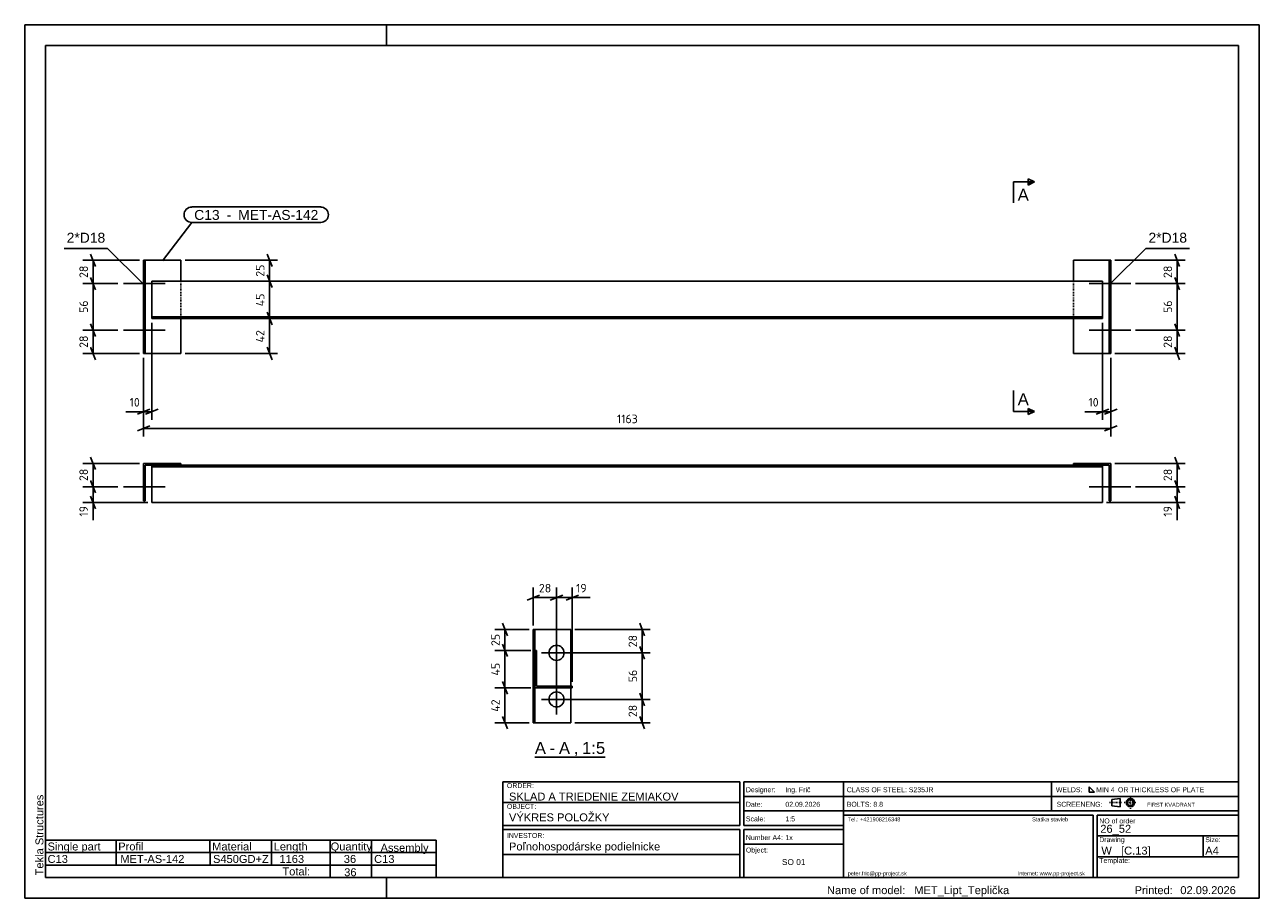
# Model space of a CAD drawing. Header units: millimetres. Extents: x 0 to 1485, y 0 to 1050.
import ezdxf

# ---------------------------------------------------------------- set-up
doc = ezdxf.new("R2010")
doc.units = ezdxf.units.MM
doc.linetypes.add('DXK_LINE_DOT1', pattern=[1.8814, 0.9407, -0.9407])
doc.styles.add('Arial', font='ARIAL.TTF', dxfattribs={"height": 0.2})
doc.styles.add('ISOCPEUR', font='ISOCPEUR.TTF', dxfattribs={"height": 0.2})

# ---------------------------------------------------------------- blocks, each defined once
blk = doc.blocks.new('Unknown-1846322-1693')
at = {"color": 7, "linetype": 'Continuous'}
for p, q in [((1485, 1050), (0, 1050)), ((0, 1050), (0, 0)), ((435, 1025), (435, 1050)), ((1485, 0), (1485, 1050)), ((1460, 1025), (25, 1025)), ((25, 1025), (25, 25)), ((1460, 25), (1460, 1025)), ((25, 25), (1460, 25)), ((435, 0), (435, 25)), ((0, 0), (1485, 0))]:
    blk.add_line(p, q, dxfattribs=at)
at = {"color": 174, "linetype": 'Continuous', "style": 'Arial'}
blk.add_text('Tekla Structures', height=9.551, rotation=90, dxfattribs=at).set_placement((22.5, 27.5))
blk = doc.blocks.new('Unknown-1846322-13 - 1803')
at = {"color": 6, "linetype": 'Continuous'}
blk.add_line((613.6, 169.7), (698.2, 169.7), dxfattribs=at)
at = {"color": 0, "linetype": 'Continuous'}
blk.add_wipeout([(626.9, 173.5), (626.9, 188.5), (613.6, 188.5), (613.6, 173.5)], dxfattribs=at)
blk.add_wipeout([(638.1, 173.5), (638.1, 188.5), (631.4, 188.5), (631.4, 173.5)], dxfattribs=at)
at = {"color": 6, "linetype": 'Continuous', "style": 'Arial'}
blk.add_text('A', height=14.3, dxfattribs=at).set_placement((613.6, 173.5))
at = {"color": 0, "linetype": 'Continuous'}
blk.add_wipeout([(655.9, 173.5), (655.9, 188.5), (642.6, 188.5), (642.6, 173.5)], dxfattribs=at)
at = {"color": 6, "linetype": 'Continuous', "style": 'Arial'}
blk.add_text('-', height=14.3, dxfattribs=at).set_placement((631.4, 173.5))
at = {"color": 0, "linetype": 'Continuous'}
blk.add_wipeout([(665.9, 173.5), (665.9, 188.5), (660.4, 188.5), (660.4, 173.5)], dxfattribs=at)
at = {"color": 6, "linetype": 'Continuous', "style": 'Arial'}
blk.add_text('A', height=14.3, dxfattribs=at).set_placement((642.6, 173.5))
at = {"color": 0, "linetype": 'Continuous'}
blk.add_wipeout([(698.2, 173.5), (698.2, 188.5), (670.4, 188.5), (670.4, 173.5)], dxfattribs=at)
at = {"color": 6, "linetype": 'Continuous', "style": 'Arial'}
for s, height, p in [('1:5', 14.33, (670.4, 173.5)), (',', 14.3, (660.4, 173.5))]:
    blk.add_text(s, height=height, dxfattribs=at).set_placement(p)
blk = doc.blocks.new('Bolt-1846322-1255 - 1217')
at = {"color": 136, "linetype": 'Continuous'}
for p, q in [((1304.4, 691.8), (1306.4, 691.8)), ((1280.4, 682.8), (1330.4, 682.8)), ((1304.4, 673.8), (1306.4, 673.8))]:
    blk.add_line(p, q, dxfattribs=at)
blk = doc.blocks.new('Part-1846322-1252 - 1217')
at = {"color": 3, "linetype": 'Continuous'}
for p, q in [((143, 654.8), (143, 766.8)), ((143, 766.8), (145, 766.8)), ((145, 654.8), (145, 766.8)), ((188, 766.8), (145, 766.8)), ((188, 766.8), (188, 741.8)), ((1261.4, 766.8), (1261.4, 741.8)), ((1261.4, 766.8), (1306.4, 766.8)), ((1304.4, 654.8), (1304.4, 766.8)), ((1306.4, 766.8), (1306.4, 654.8)), ((1296.4, 741.8), (153, 741.8)), ((153, 741.8), (153, 696.8)), ((1296.4, 696.8), (1296.4, 741.8)), ((1296.4, 698.8), (153, 698.8)), ((153, 696.8), (1296.4, 696.8)), ((188, 654.8), (188, 696.8)), ((1261.4, 654.8), (1261.4, 696.8)), ((145, 654.8), (143, 654.8)), ((188, 654.8), (145, 654.8)), ((1306.4, 654.8), (1261.4, 654.8))]:
    blk.add_line(p, q, dxfattribs=at)
at = {"color": 1, "linetype": 'DXK_LINE_DOT1'}
for p, q in [((188, 741.8), (188, 696.8)), ((1261.4, 741.8), (1261.4, 696.8)), ((143, 654.8), (145, 654.8))]:
    blk.add_line(p, q, dxfattribs=at)
blk = doc.blocks.new('Bolt-1846322-1253 - 1217')
at = {"color": 136, "linetype": 'Continuous'}
for p, q in [((145, 691.8), (143, 691.8)), ((119, 682.8), (169, 682.8)), ((145, 673.8), (143, 673.8))]:
    blk.add_line(p, q, dxfattribs=at)
blk = doc.blocks.new('Bolt-1846322-1254 - 1217')
at = {"color": 136, "linetype": 'Continuous'}
for p, q in [((145, 747.8), (143, 747.8)), ((119, 738.8), (169, 738.8)), ((145, 729.8), (143, 729.8))]:
    blk.add_line(p, q, dxfattribs=at)
blk = doc.blocks.new('Bolt-1846322-1256 - 1217')
at = {"color": 136, "linetype": 'Continuous'}
for p, q in [((1304.4, 747.8), (1306.4, 747.8)), ((1280.4, 738.8), (1330.4, 738.8)), ((1304.4, 729.8), (1306.4, 729.8))]:
    blk.add_line(p, q, dxfattribs=at)
blk = doc.blocks.new('Part-1846322-1259 - 1258')
at = {"color": 3, "linetype": 'Continuous'}
for p, q in [((143, 522.7), (143, 477.7)), ((188, 522.7), (143, 522.7)), ((145, 520.7), (145, 477.7)), ((145, 520.7), (188, 520.7)), ((153, 475.7), (153, 520.7)), ((188, 520.7), (188, 522.7)), ((1304.4, 520.7), (188, 520.7)), ((1261.4, 522.7), (1261.4, 520.7)), ((1306.4, 522.7), (1261.4, 522.7)), ((1296.4, 520.7), (1296.4, 475.7)), ((1304.4, 477.7), (1304.4, 520.7)), ((1306.4, 477.7), (1306.4, 522.7)), ((1296.4, 518.7), (153, 518.7)), ((143, 477.7), (145, 477.7)), ((1296.4, 475.7), (153, 475.7)), ((1304.4, 477.7), (1306.4, 477.7))]:
    blk.add_line(p, q, dxfattribs=at)
at = {"color": 1, "linetype": 'DXK_LINE_DOT1'}
for p, q in [((145, 477.7), (143, 477.7)), ((1306.4, 477.7), (1304.4, 477.7))]:
    blk.add_line(p, q, dxfattribs=at)
blk = doc.blocks.new('Bolt-1846322-1260 - 1258')
at = {"color": 136, "linetype": 'Continuous'}
for p, q in [((119, 494.7), (169, 494.7)), ((145, 503.7), (143, 503.7)), ((145, 485.7), (143, 485.7))]:
    blk.add_line(p, q, dxfattribs=at)
blk = doc.blocks.new('Bolt-1846322-1261 - 1258')
at = {"color": 136, "linetype": 'Continuous'}
for p, q in [((119, 494.7), (169, 494.7)), ((145, 503.7), (143, 503.7)), ((145, 485.7), (143, 485.7))]:
    blk.add_line(p, q, dxfattribs=at)
blk = doc.blocks.new('Bolt-1846322-1262 - 1258')
at = {"color": 136, "linetype": 'Continuous'}
for p, q in [((1280.4, 494.7), (1330.4, 494.7)), ((1304.4, 503.7), (1306.4, 503.7)), ((1304.4, 485.7), (1306.4, 485.7))]:
    blk.add_line(p, q, dxfattribs=at)
blk = doc.blocks.new('Bolt-1846322-1263 - 1258')
at = {"color": 136, "linetype": 'Continuous'}
for p, q in [((1280.4, 494.7), (1330.4, 494.7)), ((1304.4, 503.7), (1306.4, 503.7)), ((1304.4, 485.7), (1306.4, 485.7))]:
    blk.add_line(p, q, dxfattribs=at)
blk = doc.blocks.new('Bolt-1846322-1808 - 1803')
at = {"color": 136, "linetype": 'Continuous'}
for p, q in [((639.7, 221), (639.7, 257)), ((657.7, 239), (621.7, 239))]:
    blk.add_line(p, q, dxfattribs=at)
blk.add_circle((639.7, 239), 9, dxfattribs=at)
blk = doc.blocks.new('Part-1846322-1805 - 1803')
at = {"color": 3, "linetype": 'Continuous'}
for p, q in [((656.7, 323), (611.7, 323)), ((611.7, 323), (611.7, 211)), ((613.7, 323), (613.7, 298)), ((656.7, 323), (656.7, 255)), ((615.7, 298), (613.7, 298)), ((613.7, 298), (613.7, 253)), ((615.7, 255), (615.7, 298)), ((613.7, 253), (613.7, 211)), ((613.7, 253), (658.7, 253)), ((658.7, 255), (615.7, 255)), ((656.7, 211), (656.7, 253)), ((658.7, 253), (658.7, 255)), ((611.7, 211), (656.7, 211))]:
    blk.add_line(p, q, dxfattribs=at)
at = {"color": 1, "linetype": 'DXK_LINE_DOT1'}
for p, q in [((613.7, 298), (615.7, 298)), ((613.7, 253), (613.7, 298)), ((615.7, 298), (615.7, 255)), ((658.7, 253), (613.7, 253)), ((615.7, 255), (658.7, 255)), ((656.7, 255), (656.7, 253)), ((658.7, 255), (658.7, 253))]:
    blk.add_line(p, q, dxfattribs=at)
blk = doc.blocks.new('Bolt-1846322-1809 - 1803')
at = {"color": 136, "linetype": 'Continuous'}
for p, q in [((639.7, 277), (639.7, 313)), ((657.7, 295), (621.7, 295))]:
    blk.add_line(p, q, dxfattribs=at)
blk.add_circle((639.7, 295), 9, dxfattribs=at)
blk = doc.blocks.new('StraightDimension-1846322-1267 - 1217')
at = {"color": 5, "linetype": 'Continuous'}
for p, q in [((79.2, 774.3), (85.2, 759.3)), ((138, 766.8), (70.1, 766.8)), ((82.2, 738.8), (82.2, 766.8)), ((85.2, 731.3), (79.2, 746.3)), ((112.2, 738.8), (70.1, 738.8))]:
    blk.add_line(p, q, dxfattribs=at)
at = {"color": 0}
blk.add_wipeout([(78.5, 762.4), (61.7, 762.4), (61.7, 743.2), (78.5, 743.2)], dxfattribs=at)
at = {"color": 5, "style": 'ISOCPEUR'}
blk.add_text('28', height=10.31, rotation=90.0002, dxfattribs=at).set_placement((76.1, 745.6))
blk = doc.blocks.new('StraightDimension-1846322-1268 - 1217')
at = {"color": 5, "linetype": 'Continuous'}
for p, q in [((79.2, 746.3), (85.2, 731.3)), ((112.2, 738.8), (70.1, 738.8)), ((82.2, 682.8), (82.2, 738.8)), ((85.2, 675.3), (79.2, 690.3)), ((112.2, 682.8), (70.1, 682.8))]:
    blk.add_line(p, q, dxfattribs=at)
at = {"color": 0}
blk.add_wipeout([(78.5, 720.4), (61.7, 720.4), (61.7, 701.2), (78.5, 701.2)], dxfattribs=at)
at = {"color": 5, "style": 'ISOCPEUR'}
blk.add_text('56', height=10.31, rotation=90.0002, dxfattribs=at).set_placement((76.1, 703.6))
blk = doc.blocks.new('StraightDimension-1846322-1269 - 1217')
at = {"color": 5, "linetype": 'Continuous'}
for p, q in [((79.2, 690.3), (85.2, 675.3)), ((112.2, 682.8), (70.1, 682.8)), ((82.2, 654.8), (82.2, 682.8)), ((138, 654.8), (70.1, 654.8)), ((85.2, 647.3), (79.2, 662.3))]:
    blk.add_line(p, q, dxfattribs=at)
at = {"color": 0}
blk.add_wipeout([(78.5, 678.4), (61.7, 678.4), (61.7, 659.2), (78.5, 659.2)], dxfattribs=at)
at = {"color": 5, "style": 'ISOCPEUR'}
blk.add_text('28', height=10.31, rotation=90.0002, dxfattribs=at).set_placement((76.1, 661.6))
blk = doc.blocks.new('StraightDimension-1846322-1282 - 1217')
at = {"color": 5, "linetype": 'Continuous'}
for p, q in [((1383.2, 774.3), (1389.2, 759.3)), ((1311.4, 766.8), (1395.8, 766.8)), ((1386.2, 738.8), (1386.2, 766.8)), ((1389.2, 731.3), (1383.2, 746.3)), ((1336.2, 738.8), (1395.8, 738.8))]:
    blk.add_line(p, q, dxfattribs=at)
at = {"color": 0}
blk.add_wipeout([(1382.5, 762.4), (1365.7, 762.4), (1365.7, 743.2), (1382.5, 743.2)], dxfattribs=at)
at = {"color": 5, "style": 'ISOCPEUR'}
blk.add_text('28', height=10.31, rotation=90.0002, dxfattribs=at).set_placement((1380.1, 745.6))
blk = doc.blocks.new('StraightDimension-1846322-1283 - 1217')
at = {"color": 5, "linetype": 'Continuous'}
for p, q in [((1383.2, 746.3), (1389.2, 731.3)), ((1336.2, 738.8), (1395.8, 738.8)), ((1386.2, 682.8), (1386.2, 738.8)), ((1389.2, 675.3), (1383.2, 690.3)), ((1336.2, 682.8), (1395.8, 682.8))]:
    blk.add_line(p, q, dxfattribs=at)
at = {"color": 0}
blk.add_wipeout([(1382.5, 720.4), (1365.7, 720.4), (1365.7, 701.2), (1382.5, 701.2)], dxfattribs=at)
at = {"color": 5, "style": 'ISOCPEUR'}
blk.add_text('56', height=10.31, rotation=90.0002, dxfattribs=at).set_placement((1380.1, 703.6))
blk = doc.blocks.new('StraightDimension-1846322-1284 - 1217')
at = {"color": 5, "linetype": 'Continuous'}
for p, q in [((1383.2, 690.3), (1389.2, 675.3)), ((1336.2, 682.8), (1395.8, 682.8)), ((1386.2, 654.8), (1386.2, 682.8)), ((1311.4, 654.8), (1395.8, 654.8)), ((1389.2, 647.3), (1383.2, 662.3))]:
    blk.add_line(p, q, dxfattribs=at)
at = {"color": 0}
blk.add_wipeout([(1382.5, 678.4), (1365.7, 678.4), (1365.7, 659.2), (1382.5, 659.2)], dxfattribs=at)
at = {"color": 5, "style": 'ISOCPEUR'}
blk.add_text('28', height=10.31, rotation=90.0002, dxfattribs=at).set_placement((1380.1, 661.6))
blk = doc.blocks.new('StraightDimension-1846322-1297 - 1217')
at = {"color": 5, "linetype": 'Continuous'}
for p, q in [((1296.4, 691.8), (1296.4, 575.2)), ((1306.4, 649.8), (1306.4, 575.2)), ((1288.9, 581.8), (1303.9, 587.8)), ((1296.4, 584.8), (1306.4, 584.8)), ((1313.9, 587.8), (1298.9, 581.8))]:
    blk.add_line(p, q, dxfattribs=at)
at = {"color": 0}
blk.add_wipeout([(1294.3, 588.6), (1294.3, 605.4), (1277.1, 605.4), (1277.1, 588.6)], dxfattribs=at)
at = {"color": 5, "linetype": 'Continuous'}
blk.add_line((1296.4, 584.8), (1275, 584.8), dxfattribs=at)
blk.add_line((1296.4, 584.8), (1275, 584.8), dxfattribs=at)
at = {"color": 5, "style": 'ISOCPEUR'}
blk.add_text('10', height=10.31, dxfattribs=at).set_placement((1279.5, 591))
blk = doc.blocks.new('StraightDimension-1846322-1302 - 1217')
at = {"color": 5, "linetype": 'Continuous'}
for p, q in [((153, 691.8), (153, 575.2)), ((143, 649.8), (143, 575.2)), ((135.5, 581.8), (150.5, 587.8)), ((143, 584.8), (153, 584.8)), ((160.5, 587.8), (145.5, 581.8))]:
    blk.add_line(p, q, dxfattribs=at)
at = {"color": 0}
blk.add_wipeout([(140.9, 588.6), (140.9, 605.4), (123.8, 605.4), (123.8, 588.6)], dxfattribs=at)
at = {"color": 5, "linetype": 'Continuous'}
blk.add_line((143, 584.8), (121.7, 584.8), dxfattribs=at)
blk.add_line((143, 584.8), (121.7, 584.8), dxfattribs=at)
at = {"color": 5, "style": 'ISOCPEUR'}
blk.add_text('10', height=10.31, dxfattribs=at).set_placement((126.2, 591))
blk = doc.blocks.new('StraightDimension-1846322-1306 - 1217')
at = {"color": 5, "linetype": 'Continuous'}
for p, q in [((143, 649.8), (143, 555.2)), ((1306.4, 649.8), (1306.4, 555.2)), ((150.5, 567.8), (135.5, 561.8)), ((143, 564.8), (1306.4, 564.8)), ((1298.9, 561.8), (1313.9, 567.8))]:
    blk.add_line(p, q, dxfattribs=at)
at = {"color": 0}
blk.add_wipeout([(739.5, 568.6), (739.5, 585.4), (709.9, 585.4), (709.9, 568.6)], dxfattribs=at)
at = {"color": 5, "style": 'ISOCPEUR'}
blk.add_text('1163', height=10.31, dxfattribs=at).set_placement((712.3, 571))
blk = doc.blocks.new('StraightDimension-1846322-1720 - 1217')
at = {"color": 5, "linetype": 'Continuous'}
for p, q in [((291.6, 774.3), (297.6, 759.3)), ((193, 766.8), (304.2, 766.8)), ((294.6, 741.8), (294.6, 766.8)), ((297.6, 734.3), (291.6, 749.3)), ((231.2, 741.8), (304.2, 741.8))]:
    blk.add_line(p, q, dxfattribs=at)
at = {"color": 0}
blk.add_wipeout([(290.8, 763.9), (274, 763.9), (274, 744.7), (290.8, 744.7)], dxfattribs=at)
at = {"color": 5, "style": 'ISOCPEUR'}
blk.add_text('25', height=10.31, rotation=90.0002, dxfattribs=at).set_placement((288.4, 747.1))
blk = doc.blocks.new('StraightDimension-1846322-1721 - 1217')
at = {"color": 5, "linetype": 'Continuous'}
for p, q in [((291.6, 749.3), (297.6, 734.3)), ((231.2, 741.8), (304.2, 741.8)), ((294.6, 696.8), (294.6, 741.8)), ((297.6, 689.3), (291.6, 704.3)), ((231.2, 696.8), (304.2, 696.8))]:
    blk.add_line(p, q, dxfattribs=at)
at = {"color": 0}
blk.add_wipeout([(290.8, 729.5), (274, 729.5), (274, 709.2), (290.8, 709.2)], dxfattribs=at)
at = {"color": 5, "style": 'ISOCPEUR'}
blk.add_text('45', height=10.31, rotation=90.0002, dxfattribs=at).set_placement((288.4, 711.6))
blk = doc.blocks.new('StraightDimension-1846322-1722 - 1217')
at = {"color": 5, "linetype": 'Continuous'}
for p, q in [((291.6, 704.3), (297.6, 689.3)), ((231.2, 696.8), (304.2, 696.8)), ((294.6, 654.8), (294.6, 696.8)), ((193, 654.8), (304.2, 654.8)), ((297.6, 647.3), (291.6, 662.3))]:
    blk.add_line(p, q, dxfattribs=at)
at = {"color": 0}
blk.add_wipeout([(290.8, 686), (274, 686), (274, 665.7), (290.8, 665.7)], dxfattribs=at)
at = {"color": 5, "style": 'ISOCPEUR'}
blk.add_text('42', height=10.31, rotation=90.0002, dxfattribs=at).set_placement((288.4, 668.1))
blk = doc.blocks.new('StraightDimension-1846322-1311 - 1258')
at = {"color": 5, "linetype": 'Continuous'}
for p, q in [((112.2, 494.7), (70.1, 494.7)), ((79.2, 502.2), (85.2, 487.2)), ((82.2, 475.7), (82.2, 494.7)), ((148, 475.7), (70.1, 475.7)), ((85.2, 468.2), (79.2, 483.2))]:
    blk.add_line(p, q, dxfattribs=at)
at = {"color": 0}
blk.add_wipeout([(78.5, 473.6), (61.7, 473.6), (61.7, 456.4), (78.5, 456.4)], dxfattribs=at)
at = {"color": 5, "linetype": 'Continuous'}
blk.add_line((82.2, 475.7), (82.2, 454.3), dxfattribs=at)
blk.add_line((82.2, 475.7), (82.2, 454.3), dxfattribs=at)
at = {"color": 5, "style": 'ISOCPEUR'}
blk.add_text('19', height=10.31, rotation=90.0002, dxfattribs=at).set_placement((76.1, 458.8))
blk = doc.blocks.new('StraightDimension-1846322-1310 - 1258')
at = {"color": 5, "linetype": 'Continuous'}
for p, q in [((138, 522.7), (70.1, 522.7)), ((79.2, 530.2), (85.2, 515.2)), ((82.2, 494.7), (82.2, 522.7)), ((112.2, 494.7), (70.1, 494.7)), ((85.2, 487.2), (79.2, 502.2))]:
    blk.add_line(p, q, dxfattribs=at)
at = {"color": 0}
blk.add_wipeout([(78.5, 518.3), (61.7, 518.3), (61.7, 499.1), (78.5, 499.1)], dxfattribs=at)
at = {"color": 5, "style": 'ISOCPEUR'}
blk.add_text('28', height=10.31, rotation=90.0002, dxfattribs=at).set_placement((76.1, 501.5))
blk = doc.blocks.new('StraightDimension-1846322-1320 - 1258')
at = {"color": 5, "linetype": 'Continuous'}
for p, q in [((1311.4, 522.7), (1395.8, 522.7)), ((1383.2, 530.2), (1389.2, 515.2)), ((1386.2, 494.7), (1386.2, 522.7)), ((1336.2, 494.7), (1395.8, 494.7)), ((1389.2, 487.2), (1383.2, 502.2))]:
    blk.add_line(p, q, dxfattribs=at)
at = {"color": 0}
blk.add_wipeout([(1382.5, 518.3), (1365.7, 518.3), (1365.7, 499.1), (1382.5, 499.1)], dxfattribs=at)
at = {"color": 5, "style": 'ISOCPEUR'}
blk.add_text('28', height=10.31, rotation=90.0002, dxfattribs=at).set_placement((1380.1, 501.5))
blk = doc.blocks.new('StraightDimension-1846322-1321 - 1258')
at = {"color": 5, "linetype": 'Continuous'}
for p, q in [((1336.2, 494.7), (1395.8, 494.7)), ((1383.2, 502.2), (1389.2, 487.2)), ((1386.2, 475.7), (1386.2, 494.7)), ((1301.4, 475.7), (1395.8, 475.7)), ((1389.2, 468.2), (1383.2, 483.2))]:
    blk.add_line(p, q, dxfattribs=at)
at = {"color": 0}
blk.add_wipeout([(1382.5, 473.6), (1365.7, 473.6), (1365.7, 456.4), (1382.5, 456.4)], dxfattribs=at)
at = {"color": 5, "linetype": 'Continuous'}
blk.add_line((1386.2, 475.7), (1386.2, 454.3), dxfattribs=at)
blk.add_line((1386.2, 475.7), (1386.2, 454.3), dxfattribs=at)
at = {"color": 5, "style": 'ISOCPEUR'}
blk.add_text('19', height=10.31, rotation=90.0002, dxfattribs=at).set_placement((1380.1, 458.8))
blk = doc.blocks.new('StraightDimension-1846322-1824 - 1803')
at = {"color": 5, "linetype": 'Continuous'}
for p, q in [((739.7, 330.5), (745.7, 315.5)), ((661.7, 323), (752.3, 323)), ((742.7, 295), (742.7, 323)), ((745.7, 287.5), (739.7, 302.5)), ((644.7, 295), (752.3, 295))]:
    blk.add_line(p, q, dxfattribs=at)
at = {"color": 0}
blk.add_wipeout([(739, 318.6), (722.2, 318.6), (722.2, 299.3), (739, 299.3)], dxfattribs=at)
at = {"color": 5, "style": 'ISOCPEUR'}
blk.add_text('28', height=10.31, rotation=90.0002, dxfattribs=at).set_placement((736.6, 301.7))
blk = doc.blocks.new('StraightDimension-1846322-1936 - 1803')
at = {"color": 5, "linetype": 'Continuous'}
for p, q in [((608.7, 253), (565.5, 253)), ((574.6, 260.5), (580.6, 245.5)), ((577.6, 211), (577.6, 253)), ((606.7, 211), (565.5, 211)), ((580.6, 203.5), (574.6, 218.5))]:
    blk.add_line(p, q, dxfattribs=at)
at = {"color": 0}
blk.add_wipeout([(573.9, 242.1), (557.1, 242.1), (557.1, 221.8), (573.9, 221.8)], dxfattribs=at)
at = {"color": 5, "style": 'ISOCPEUR'}
blk.add_text('42', height=10.31, rotation=90.0002, dxfattribs=at).set_placement((571.5, 224.2))
blk = doc.blocks.new('StraightDimension-1846322-1837 - 1803')
at = {"color": 5, "linetype": 'Continuous'}
for p, q in [((611.7, 328), (611.7, 373.6)), ((639.7, 244), (639.7, 373.6)), ((604.2, 358.5), (619.2, 364.5)), ((611.7, 361.5), (639.7, 361.5)), ((647.2, 364.5), (632.2, 358.5))]:
    blk.add_line(p, q, dxfattribs=at)
at = {"color": 0}
blk.add_wipeout([(635.3, 365.2), (635.3, 382), (616.1, 382), (616.1, 365.2)], dxfattribs=at)
at = {"color": 5, "style": 'ISOCPEUR'}
blk.add_text('28', height=10.31, dxfattribs=at).set_placement((618.5, 367.6))
blk = doc.blocks.new('StraightDimension-1846322-1825 - 1803')
at = {"color": 5, "linetype": 'Continuous'}
for p, q in [((739.7, 302.5), (745.7, 287.5)), ((644.7, 295), (752.3, 295)), ((742.7, 239), (742.7, 295)), ((644.7, 239), (752.3, 239)), ((745.7, 231.5), (739.7, 246.5))]:
    blk.add_line(p, q, dxfattribs=at)
at = {"color": 0}
blk.add_wipeout([(739, 276.6), (722.2, 276.6), (722.2, 257.3), (739, 257.3)], dxfattribs=at)
at = {"color": 5, "style": 'ISOCPEUR'}
blk.add_text('56', height=10.31, rotation=90.0002, dxfattribs=at).set_placement((736.6, 259.7))
blk = doc.blocks.new('StraightDimension-1846322-1826 - 1803')
at = {"color": 5, "linetype": 'Continuous'}
for p, q in [((644.7, 239), (752.3, 239)), ((739.7, 246.5), (745.7, 231.5)), ((742.7, 211), (742.7, 239)), ((661.7, 211), (752.3, 211)), ((745.7, 203.5), (739.7, 218.5))]:
    blk.add_line(p, q, dxfattribs=at)
at = {"color": 0}
blk.add_wipeout([(739, 234.6), (722.2, 234.6), (722.2, 215.3), (739, 215.3)], dxfattribs=at)
at = {"color": 5, "style": 'ISOCPEUR'}
blk.add_text('28', height=10.31, rotation=90.0002, dxfattribs=at).set_placement((736.6, 217.7))
blk = doc.blocks.new('StraightDimension-1846322-1836 - 1803')
at = {"color": 5, "linetype": 'Continuous'}
for p, q in [((639.7, 244), (639.7, 373.6)), ((658.7, 260), (658.7, 373.6)), ((632.2, 358.5), (647.2, 364.5)), ((639.7, 361.5), (658.7, 361.5)), ((666.2, 364.5), (651.2, 358.5))]:
    blk.add_line(p, q, dxfattribs=at)
at = {"color": 0}
blk.add_wipeout([(678, 365.2), (678, 382), (660.8, 382), (660.8, 365.2)], dxfattribs=at)
at = {"color": 5, "linetype": 'Continuous'}
blk.add_line((658.7, 361.5), (680.1, 361.5), dxfattribs=at)
blk.add_line((658.7, 361.5), (680.1, 361.5), dxfattribs=at)
at = {"color": 5, "style": 'ISOCPEUR'}
blk.add_text('19', height=10.31, dxfattribs=at).set_placement((663.2, 367.6))
blk = doc.blocks.new('StraightDimension-1846322-1934 - 1803')
at = {"color": 5, "linetype": 'Continuous'}
for p, q in [((574.6, 330.5), (580.6, 315.5)), ((606.7, 323), (565.5, 323)), ((577.6, 298), (577.6, 323)), ((608.7, 298), (565.5, 298)), ((580.6, 290.5), (574.6, 305.5))]:
    blk.add_line(p, q, dxfattribs=at)
at = {"color": 0}
blk.add_wipeout([(573.9, 320.1), (557.1, 320.1), (557.1, 300.8), (573.9, 300.8)], dxfattribs=at)
at = {"color": 5, "style": 'ISOCPEUR'}
blk.add_text('25', height=10.31, rotation=90.0002, dxfattribs=at).set_placement((571.5, 303.2))
blk = doc.blocks.new('StraightDimension-1846322-1935 - 1803')
at = {"color": 5, "linetype": 'Continuous'}
for p, q in [((608.7, 298), (565.5, 298)), ((574.6, 305.5), (580.6, 290.5)), ((577.6, 253), (577.6, 298)), ((608.7, 253), (565.5, 253)), ((580.6, 245.5), (574.6, 260.5))]:
    blk.add_line(p, q, dxfattribs=at)
at = {"color": 0}
blk.add_wipeout([(573.9, 285.6), (557.1, 285.6), (557.1, 265.3), (573.9, 265.3)], dxfattribs=at)
at = {"color": 5, "style": 'ISOCPEUR'}
blk.add_text('45', height=10.31, rotation=90.0002, dxfattribs=at).set_placement((571.5, 267.7))
blk = doc.blocks.new('Unknown-1846322-2006')
at = {"color": 174, "linetype": 'Continuous'}
blk.add_line((1417.5, 75), (1417.5, 50), dxfattribs=at)
at = {"color": 1, "style": 'Arial'}
blk.add_text('A4', height=9.55, dxfattribs=at).set_placement((1420, 52.5))
at = {"color": 174, "style": 'Arial'}
blk.add_text('Size:', height=5.97, dxfattribs=at).set_placement((1420, 67.5))
blk = doc.blocks.new('Unknown-1846322-2000')
at = {"color": 174, "linetype": 'Continuous'}
for p, q in [((985, 25), (985, 140)), ((985, 140), (1460, 140)), ((1460, 25), (1460, 140)), ((985, 122.5), (1460, 122.5)), ((985, 105), (1460, 105)), ((985, 100), (1285, 100)), ((1285, 100), (1285, 25)), ((1290, 100), (1290, 25)), ((1290, 100), (1460, 100)), ((1290, 75), (1460, 75)), ((1290, 50), (1460, 50)), ((985, 25), (1460, 25))]:
    blk.add_line(p, q, dxfattribs=at)
at = {"color": 174, "linetype": 'Continuous', "style": 'Arial'}
for s, height, p in [('NO of order', 5.9692, (1292.5, 90)), ('Template:', 5.969, (1292.5, 42.5))]:
    blk.add_text(s, height=height, dxfattribs=at).set_placement(p)
at = {"color": 1, "style": 'Arial'}
blk.add_text('26_52', height=9.551, dxfattribs=at).set_placement((1293.75, 78.75))
at = {"color": 174, "style": 'Arial'}
blk.add_text('Drawing', height=5.969, dxfattribs=at).set_placement((1292.5, 67.5))
at = {"color": 1, "linetype": 'Continuous', "style": 'Arial'}
blk.add_text('W   [C.13]', height=9.551, dxfattribs=at).set_placement((1295, 52.5))
blk = doc.blocks.new('Unknown-1846322-2001')
at = {"color": 174, "linetype": 'Continuous'}
for p, q in [((1235, 140), (1235, 105)), ((1280.3, 133.8), (1280.3, 127.6)), ((1286.6, 127.6), (1280.3, 133.8)), ((1280.3, 127.6), (1286.6, 127.6))]:
    blk.add_line(p, q, dxfattribs=at)
at = {"color": 7, "linetype": 'Continuous'}
for p, q in [((1307.6, 118.7), (1317.5, 120)), ((1317.5, 120), (1317.5, 110)), ((1307.6, 111.2), (1307.6, 118.7)), ((1307.6, 111.2), (1317.5, 110))]:
    blk.add_line(p, q, dxfattribs=at)
at = {"color": 7, "linetype": 'DXK_LINE_DOT1'}
for p, q in [((1330, 107.5), (1330, 122.5)), ((1305, 115), (1320, 115)), ((1322.5, 115), (1337.5, 115))]:
    blk.add_line(p, q, dxfattribs=at)
at = {"color": 7, "linetype": 'Continuous'}
for radius in [5, 3.75]:
    blk.add_circle((1330, 115), radius, dxfattribs=at)
at = {"color": 174, "style": 'Arial'}
for s, height, p in [('CLASS OF STEEL: S235JR', 5.969, (988.8, 127.5)), ('WELDS:', 5.97, (1240.3, 127.5)), ('MIN 4', 5.97, (1288.8, 127.5)), ('OR THICKLESS OF PLATE', 5.969, (1315, 127.5)), ('BOLTS: 8.8 ', 5.969, (988.8, 110)), ('SCREENENG:', 5.97, (1241.2, 110))]:
    blk.add_text(s, height=height, dxfattribs=at).set_placement(p)
at = {"color": 174, "linetype": 'Continuous', "style": 'Arial'}
blk.add_text('FIRST KVADRANT', height=4.775, dxfattribs=at).set_placement((1350, 110))
blk = doc.blocks.new('Unknown-1846322-2002')
at = {"color": 174, "linetype": 'Continuous'}
for p, q in [((575, 140), (860, 140)), ((575, 140), (575, 25)), ((860, 87.5), (860, 140)), ((865, 140), (985, 140)), ((865, 140), (865, 87.5)), ((985, 140), (985, 25)), ((865, 122.5), (985, 122.5)), ((575, 115), (860, 115)), ((865, 105), (985, 105)), ((575, 87.5), (860, 87.5)), ((575, 82.5), (860, 82.5)), ((860, 82.5), (860, 25)), ((865, 87.5), (985, 87.5)), ((865, 82.5), (985, 82.5)), ((865, 25), (865, 82.5)), ((865, 65), (985, 65)), ((575, 52.5), (860, 52.5)), ((575, 25), (860, 25)), ((865, 25), (985, 25))]:
    blk.add_line(p, q, dxfattribs=at)
at = {"color": 174, "style": 'Arial'}
for s, p in [('ORDER:', (580, 132.5)), ('Designer:', (867.5, 127.5)), ('OBJECT:', (580, 107.5)), ('Date:', (867.5, 110)), ('Scale:', (867.5, 92.5)), ('INVESTOR:', (580, 72.5))]:
    blk.add_text(s, height=5.97, dxfattribs=at).set_placement(p)
at = {"color": 1, "style": 'Arial'}
for s, height, p in [('Ing. Frič', 5.97, (915, 127.5)), ('SKLAD A TRIEDENIE ZEMIAKOV', 9.551, (582.5, 117.5)), ('VÝKRES POLOŽKY', 9.551, (582.5, 92.5)), ('Poľnohospodárske podielnicke', 9.551, (582.5, 57.5))]:
    blk.add_text(s, height=height, dxfattribs=at).set_placement(p)
at = {"color": 1, "linetype": 'Continuous', "style": 'Arial'}
for s, height, p in [('02.09.2026', 5.97, (915, 110)), ('1:5', 5.97, (915, 92.5)), ('1x', 5.97, (915, 70)), ('SO 01', 7.16, (910.8, 40))]:
    blk.add_text(s, height=height, dxfattribs=at).set_placement(p)
at = {"color": 174, "linetype": 'Continuous', "style": 'Arial'}
for s, p in [('Number A4:', (867.5, 70)), ('Object:', (867.5, 55))]:
    blk.add_text(s, height=5.97, dxfattribs=at).set_placement(p)
blk = doc.blocks.new('Unknown-1846322-2003')
at = {"color": 174, "style": 'Arial'}
for s, height, p in [('Name of model:', 9.551, (965, 5)), ('Printed:', 9.55, (1335, 5))]:
    blk.add_text(s, height=height, dxfattribs=at).set_placement(p)
at = {"color": 1, "style": 'Arial'}
for s, height, p in [('MET_Lipt_Teplička', 9.551, (1070, 5)), ('02.09.2026', 9.55, (1390, 5))]:
    blk.add_text(s, height=height, dxfattribs=at).set_placement(p)
blk = doc.blocks.new('Unknown-1846322-2004')
at = {"color": 174, "style": 'Arial'}
for s, p in [('Tel.: +421908216348', (990, 92.5)), ('Statika stavieb', (1211.73, 92.5)), ('peter.fric@pp-project.sk', (990, 27.5)), ('Internet: www.pp-project.sk', (1194.445, 27.5))]:
    blk.add_text(s, height=4.77539, dxfattribs=at).set_placement(p)
blk = doc.blocks.new('Unknown-1846322-2007')
at = {"color": 2, "linetype": 'Continuous'}
for p, q in [((25, 70), (25, 55)), ((25, 40), (25, 25))]:
    blk.add_line(p, q, dxfattribs=at)
at = {"color": 174, "linetype": 'Continuous'}
for p, q in [((25, 70), (495, 70)), ((110, 70), (110, 55)), ((222.5, 70), (222.5, 55)), ((297, 70), (297, 55)), ((367.5, 70), (367.5, 55)), ((417, 70), (417, 55)), ((495, 70), (495, 55)), ((25, 55), (495, 55)), ((25, 55), (25, 40)), ((110, 55), (110, 40)), ((223, 55), (223, 40)), ((297, 55), (297, 40)), ((367.5, 55), (367.5, 40)), ((417, 55), (417, 40)), ((495, 55), (495, 40)), ((25, 40), (495, 40)), ((367.5, 40), (367.5, 25)), ((417, 40), (417, 25)), ((495, 40), (495, 25)), ((25, 25), (495, 25))]:
    blk.add_line(p, q, dxfattribs=at)
at = {"color": 7, "linetype": 'Continuous'}
blk.add_line((207.5, 70), (207.5, 70), dxfattribs=at)
at = {"color": 174, "linetype": 'Continuous', "style": 'Arial'}
for s, height, p in [('Single part', 9.551, (27.5, 57.5)), ('Profil', 9.55, (112.5, 57.5)), ('Material', 9.55, (225.5, 57.5)), ('Length', 9.55, (299.5, 57.5)), ('Quantity', 9.55, (368, 57.5)), ('Assembly', 9.55, (428, 56)), ('Total:', 9.55, (310, 27.5))]:
    blk.add_text(s, height=height, dxfattribs=at).set_placement(p)
at = {"color": 1, "linetype": 'Continuous', "style": 'Arial'}
for s, p in [('C13', (27.5, 42.5)), ('MET-AS-142', (115, 42.5)), ('S450GD+Z', (226.5, 42.5)), ('1163', (306.4, 42.5)), ('36', (383.8, 42.5)), ('C13', (420.3, 42.5)), ('36', (384.3, 26.5))]:
    blk.add_text(s, height=9.55, dxfattribs=at).set_placement(p)
blk = doc.blocks.new('MarkSet-1846322-1337 - 1217')
at = {"color": 0}
blk.add_wipeout([(1398, 788), (1398, 800.5), (1351.7, 800.5), (1351.7, 788)], dxfattribs=at)
blk.add_wipeout([(1398, 788), (1398, 800.5), (1351.7, 800.5), (1351.7, 788)], dxfattribs=at)
at = {"color": 136, "linetype": 'Continuous'}
for p, q in [((1306.2, 738.8), (1348.7, 781.2)), ((1348.7, 781.2), (1401, 781.2))]:
    blk.add_line(p, q, dxfattribs=at)
at = {"color": 1, "style": 'Arial'}
blk.add_text('2*D18', height=11.94, dxfattribs=at).set_placement((1351.7, 788))
blk = doc.blocks.new('Mark-1846322-1329 - 1217')
at = {"color": 0}
blk.add_wipeout([(234.4, 815.4), (234.4, 827.9), (203.9, 827.9), (203.9, 815.4)], dxfattribs=at)
blk.add_wipeout([(234.4, 815.4), (234.4, 827.9), (203.9, 827.9), (203.9, 815.4)], dxfattribs=at)
at = {"color": 136, "linetype": 'Continuous'}
blk.add_line((165.8, 766.3), (200.9, 812.4), dxfattribs=at)
blk.add_arc((200.9, 821.6), 9.25, 90, 270, dxfattribs=at)
at = {"color": 0}
blk.add_wipeout([(253, 815.4), (253, 827.9), (238.2, 827.9), (238.2, 815.4)], dxfattribs=at)
blk.add_wipeout([(253, 815.4), (253, 827.9), (238.2, 827.9), (238.2, 815.4)], dxfattribs=at)
at = {"color": 1, "style": 'Arial'}
blk.add_text('C13', height=11.94, dxfattribs=at).set_placement((203.9, 815.4))
at = {"color": 2, "style": 'Arial'}
blk.add_text(' - ', height=11.94, dxfattribs=at).set_placement((238.2, 815.4))
at = {"color": 0}
blk.add_wipeout([(353, 815.4), (353, 827.9), (256.8, 827.9), (256.8, 815.4)], dxfattribs=at)
blk.add_wipeout([(353, 815.4), (353, 827.9), (256.8, 827.9), (256.8, 815.4)], dxfattribs=at)
at = {"color": 136, "linetype": 'Continuous'}
for p, q in [((200.9, 830.9), (356, 830.9)), ((200.9, 812.4), (356, 812.4))]:
    blk.add_line(p, q, dxfattribs=at)
blk.add_arc((356, 821.6), 9.25, 270, 90, dxfattribs=at)
at = {"color": 2, "style": 'Arial'}
blk.add_text('MET-AS-142', height=11.94, dxfattribs=at).set_placement((256.8, 815.4))
blk = doc.blocks.new('MarkSet-1846322-1332 - 1217')
at = {"color": 0}
blk.add_wipeout([(96.8, 788), (96.8, 800.5), (50.5, 800.5), (50.5, 788)], dxfattribs=at)
blk.add_wipeout([(96.8, 788), (96.8, 800.5), (50.5, 800.5), (50.5, 788)], dxfattribs=at)
at = {"color": 136, "linetype": 'Continuous'}
for p in [(47.5, 781.2), (142.2, 738.8)]:
    blk.add_line(p, (99.8, 781.2), dxfattribs=at)
at = {"color": 1, "style": 'Arial'}
blk.add_text('2*D18', height=11.94, dxfattribs=at).set_placement((50.5, 788))
blk = doc.blocks.new('SectionMark-1846322-1810 - 1217')
at = {"color": 6, "linetype": 'Continuous'}
for p, q in [((1206.9, 864.7), (1214.4, 861)), ((1189.4, 861), (1214.4, 861)), ((1189.4, 585.2), (1214.4, 585.2)), ((1214.4, 585.2), (1206.9, 581.4))]:
    blk.add_line(p, q, dxfattribs=at)
at = {"color": 0, "linetype": 'Continuous'}
for points in [[(1207.7, 838.5), (1207.7, 853.5), (1194.4, 853.5), (1194.4, 838.5)], [(1207.7, 592.7), (1207.7, 607.7), (1194.4, 607.7), (1194.4, 592.7)]]:
    blk.add_wipeout(points, dxfattribs=at)
at = {"linetype": 'Continuous'}
for points in [[(1206.9, 857.2), (1206.9, 861), (1214.4, 861)], [(1206.9, 585.2), (1206.9, 588.9), (1214.4, 585.2)]]:
    blk.add_hatch(color=6, dxfattribs=at).paths.add_polyline_path(points)
at = {"color": 6, "linetype": 'Continuous'}
for p, q in [((1206.9, 857.2), (1206.9, 864.7)), ((1189.4, 861), (1189.4, 836)), ((1214.4, 861), (1206.9, 857.2)), ((1189.4, 585.2), (1189.4, 610.2)), ((1214.4, 585.2), (1206.9, 588.9)), ((1206.9, 588.9), (1206.9, 581.4))]:
    blk.add_line(p, q, dxfattribs=at)
at = {"color": 6, "linetype": 'Continuous', "style": 'Arial'}
for p in [(1194.4, 838.5), (1194.4, 592.7)]:
    blk.add_text('A', height=14.3, dxfattribs=at).set_placement(p)

msp = doc.modelspace()

# ---------------------------------------------------------------- block references
for name in ['Unknown-1846322-1693', 'Part-1846322-1252 - 1217', 'Bolt-1846322-1254 - 1217', 'Bolt-1846322-1256 - 1217', 'Bolt-1846322-1253 - 1217', 'Bolt-1846322-1255 - 1217', 'Part-1846322-1259 - 1258', 'Bolt-1846322-1260 - 1258', 'Bolt-1846322-1261 - 1258', 'Bolt-1846322-1262 - 1258', 'Bolt-1846322-1263 - 1258', 'Part-1846322-1805 - 1803', 'Bolt-1846322-1809 - 1803', 'Bolt-1846322-1808 - 1803', 'Unknown-1846322-2002', 'Unknown-1846322-2000', 'Unknown-1846322-2001', 'Unknown-1846322-2004', 'Unknown-1846322-2006', 'Unknown-1846322-2007', 'Unknown-1846322-2003']:
    msp.add_blockref(name, (0, 0))

# ---------------------------------------------------------------- next in the draw order: block references
for name in ['StraightDimension-1846322-1267 - 1217', 'StraightDimension-1846322-1720 - 1217', 'StraightDimension-1846322-1282 - 1217', 'StraightDimension-1846322-1320 - 1258', 'StraightDimension-1846322-1311 - 1258', 'StraightDimension-1846322-1824 - 1803', 'StraightDimension-1846322-1936 - 1803', 'Unknown-1846322-13 - 1803']:
    msp.add_blockref(name, (0, 0))

# ---------------------------------------------------------------- next in the draw order: block references
for name in ['Mark-1846322-1329 - 1217', 'StraightDimension-1846322-1268 - 1217', 'StraightDimension-1846322-1721 - 1217', 'StraightDimension-1846322-1283 - 1217', 'StraightDimension-1846322-1310 - 1258', 'StraightDimension-1846322-1321 - 1258', 'StraightDimension-1846322-1837 - 1803']:
    msp.add_blockref(name, (0, 0))

# ---------------------------------------------------------------- next in the draw order: block references
for name in ['MarkSet-1846322-1332 - 1217', 'MarkSet-1846322-1337 - 1217', 'StraightDimension-1846322-1269 - 1217', 'StraightDimension-1846322-1284 - 1217', 'StraightDimension-1846322-1934 - 1803', 'StraightDimension-1846322-1825 - 1803']:
    msp.add_blockref(name, (0, 0))

# ---------------------------------------------------------------- next in the draw order: block references
for name in ['StraightDimension-1846322-1302 - 1217', 'StraightDimension-1846322-1297 - 1217', 'StraightDimension-1846322-1935 - 1803', 'StraightDimension-1846322-1826 - 1803']:
    msp.add_blockref(name, (0, 0))

# ---------------------------------------------------------------- next in the draw order: block references
for name in ['StraightDimension-1846322-1306 - 1217', 'StraightDimension-1846322-1836 - 1803']:
    msp.add_blockref(name, (0, 0))

# ---------------------------------------------------------------- next in the draw order: block references
for name in ['SectionMark-1846322-1810 - 1217', 'StraightDimension-1846322-1722 - 1217']:
    msp.add_blockref(name, (0, 0))

doc.saveas('drawing.dxf')
